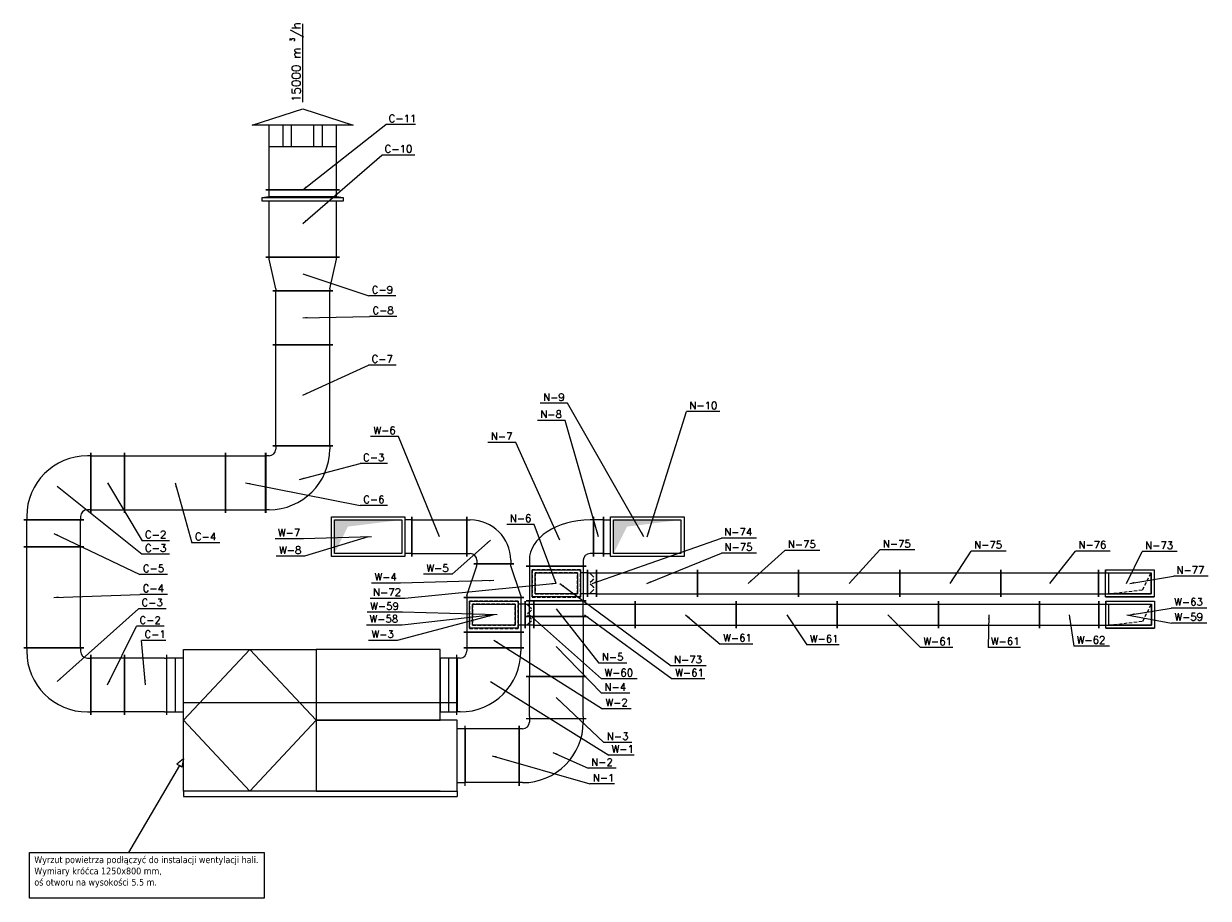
# Model space of a CAD drawing. Extents: x 109611 to 371611, y -232083 to 185490.
# Tile 1 of 24: x 313728 to 331303, y -232083 to -219103. Entities that reach past the tile are written whole.
import ezdxf

# ---------------------------------------------------------------- set-up
doc = ezdxf.new("R2010")
doc.units = 0
doc.header["$LTSCALE"] = 99.9
doc.header["$MEASUREMENT"] = 0
doc.linetypes.add('DASHED', pattern=[0.75, 0.5, -0.25])
for name, color, linetype in [('FLUID-C', 7, 'Continuous'), ('FLUID-C-110-NUM', 7, 'Continuous'), ('FLUID-C-130-ARRGR', 7, 'Continuous'), ('FLUID-N', 7, 'Continuous'), ('FLUID-N-110-NUM', 7, 'Continuous'), ('FLUID-W', 7, 'Continuous'), ('FLUID-W-110-NUM', 7, 'Continuous'), ('went_urządzenia', 121, 'Continuous')]:
    doc.layers.add(name, color=color, linetype=linetype)
doc.styles.add('FDBES', font='simplex.shx')
doc.dimstyles.new('FDBES', dxfattribs={"dimscale": 50, "dimtxt": 4, "dimasz": 2.5, "dimexe": 0.8, "dimexo": 2, "dimgap": 1, "dimtad": 1, "dimdsep": 46, "dimtxsty": 'FDBES', "dimcen": 2.5, "dimclrd": 4, "dimclre": 5, "dimadec": 0, "dimazin": 0, "dimtfac": 1, "dimtmove": 0, "dimatfit": 3, "dimfxl": 0, "dimarcsym": 0})

# ---------------------------------------------------------------- blocks, each defined once
blk = doc.blocks.new('sgh')
at = {"layer": 'went_urządzenia'}
for p, q in [((116466, 8418), (117266, 8418)), ((116466, 8293), (117266, 8293)), ((118441, 8418), (118521, 8418)), ((117391, 6328), (116341, 5343)), ((118441, 5343), (117391, 6328)), ((116341, 5343), (117391, 4358)), ((117391, 4358), (118441, 5343)), ((116466, 4233), (117266, 4233))]:
    blk.add_line(p, q, dxfattribs=at)
for points in [[(118316, 8418), (118316, 8543), (117516, 8543), (117516, 8418)], [(118441, 8168), (118441, 4358), (118521, 4358), (118521, 8418)]]:
    blk.add_lwpolyline(points, dxfattribs=at)
for points in [[(116466, 8168), (117266, 8168), (117266, 8418), (116466, 8418)], [(117391, 6328), (118441, 6328), (118441, 8418), (117391, 8418)], [(116341, 6328), (117391, 6328), (117391, 8168), (116341, 8168)], [(118441, 4358), (116341, 4358), (116341, 6328), (118441, 6328)], [(116466, 4108), (117266, 4108), (117266, 4358), (116466, 4358)]]:
    blk.add_lwpolyline(points, close=True, dxfattribs=at)
blk = doc.blocks.new('*U799')
at = {"color": 30, "linetype": 'Continuous'}
for p, q in [((-545, -295), (-545, 295)), ((-545, 295), (545, 295)), ((545, 295), (545, -295)), ((545, -295), (-545, -295))]:
    blk.add_line(p, q, dxfattribs=at)
at = {"color": 0, "linetype": 'ByBlock', "lineweight": -2}
for p, q in [((-500, -250), (-500, 250)), ((-500, 250), (500, 250)), ((500, 250), (500, -250)), ((500, -250), (-500, -250))]:
    blk.add_line(p, q, dxfattribs=at)
blk = doc.blocks.new('*U798')
at = {"color": 30, "linetype": 'Continuous'}
for p, q in [((-545, -295), (-545, 295)), ((-545, 295), (545, 295)), ((545, 295), (545, -295)), ((545, -295), (-545, -295))]:
    blk.add_line(p, q, dxfattribs=at)
at = {"color": 0, "linetype": 'ByBlock', "lineweight": -2}
for p, q in [((-500, -250), (-500, 250)), ((-500, 250), (500, 250)), ((500, 250), (500, -250)), ((500, -250), (-500, -250))]:
    blk.add_line(p, q, dxfattribs=at)
blk = doc.blocks.new('*U797')
at = {"color": 30, "linetype": 'Continuous'}
for p, q in [((-545, -295), (-545, 295)), ((-545, 295), (545, 295)), ((545, 295), (545, -295)), ((545, -295), (-545, -295))]:
    blk.add_line(p, q, dxfattribs=at)
at = {"color": 0, "linetype": 'ByBlock', "lineweight": -2}
for p, q in [((-500, -250), (-500, 250)), ((-500, 250), (500, 250)), ((500, 250), (500, -250)), ((500, -250), (-500, -250))]:
    blk.add_line(p, q, dxfattribs=at)
at = {"color": 0, "linetype": 'ByBlock'}
blk.add_solid([(-500, 250), (500, 250), (-500, -250), (-300, 150)], dxfattribs=at)
blk = doc.blocks.new('*U796')
at = {"color": 14, "linetype": 'Continuous', "lineweight": -2}
for p, q in [((-750, -202.5), (-750, 202.5)), ((750, 202.5), (750, -202.5))]:
    blk.add_line(p, q, dxfattribs=at)
at = {"color": 0, "linetype": 'ByBlock', "lineweight": -2}
for p, q in [((-750, 157.5), (750, 157.5)), ((-750, -157.5), (750, -157.5))]:
    blk.add_line(p, q, dxfattribs=at)
blk = doc.blocks.new('*U795')
at = {"color": 14, "linetype": 'Continuous', "lineweight": -2}
for p, q in [((-750, -202.5), (-750, 202.5)), ((750, 202.5), (750, -202.5))]:
    blk.add_line(p, q, dxfattribs=at)
at = {"color": 0, "linetype": 'ByBlock', "lineweight": -2}
for p, q in [((-750, 157.5), (750, 157.5)), ((-750, -157.5), (750, -157.5))]:
    blk.add_line(p, q, dxfattribs=at)
blk = doc.blocks.new('*U794')
at = {"color": 14, "linetype": 'Continuous', "lineweight": -2}
for p, q in [((-750, -202.5), (-750, 202.5)), ((750, 202.5), (750, -202.5))]:
    blk.add_line(p, q, dxfattribs=at)
at = {"color": 0, "linetype": 'ByBlock', "lineweight": -2}
for p, q in [((-750, 157.5), (750, 157.5)), ((-750, -157.5), (750, -157.5))]:
    blk.add_line(p, q, dxfattribs=at)
blk = doc.blocks.new('*U793')
at = {"color": 14, "linetype": 'Continuous', "lineweight": -2}
for p, q in [((-750, -202.5), (-750, 202.5)), ((750, 202.5), (750, -202.5))]:
    blk.add_line(p, q, dxfattribs=at)
at = {"color": 0, "linetype": 'ByBlock', "lineweight": -2}
for p, q in [((-750, 157.5), (750, 157.5)), ((-750, -157.5), (750, -157.5))]:
    blk.add_line(p, q, dxfattribs=at)
blk = doc.blocks.new('*U792')
at = {"color": 14, "linetype": 'Continuous', "lineweight": -2}
for p, q in [((-750, -202.5), (-750, 202.5)), ((750, 202.5), (750, -202.5))]:
    blk.add_line(p, q, dxfattribs=at)
at = {"color": 0, "linetype": 'ByBlock', "lineweight": -2}
for p, q in [((-750, 157.5), (750, 157.5)), ((-750, -157.5), (750, -157.5))]:
    blk.add_line(p, q, dxfattribs=at)
blk = doc.blocks.new('*U791')
at = {"color": 14, "linetype": 'Continuous', "lineweight": -2}
for p, q in [((-440, -202.5), (-440, 202.5)), ((440, 202.5), (440, -202.5))]:
    blk.add_line(p, q, dxfattribs=at)
at = {"color": 0, "linetype": 'ByBlock', "lineweight": -2}
for p, q in [((-440, 157.5), (440, 157.5)), ((-440, -157.5), (440, -157.5))]:
    blk.add_line(p, q, dxfattribs=at)
blk = doc.blocks.new('*U790')
at = {"color": 14, "linetype": 'Continuous', "lineweight": -2}
for p, q in [((-750, -202.5), (-750, 202.5)), ((750, 202.5), (750, -202.5))]:
    blk.add_line(p, q, dxfattribs=at)
at = {"color": 0, "linetype": 'ByBlock', "lineweight": -2}
for p, q in [((-750, 157.5), (750, 157.5)), ((-750, -157.5), (750, -157.5))]:
    blk.add_line(p, q, dxfattribs=at)
blk = doc.blocks.new('*U789')
at = {"color": 14, "linetype": 'Continuous', "lineweight": -2}
for p, q in [((-750, -202.5), (-750, 202.5)), ((750, 202.5), (750, -202.5))]:
    blk.add_line(p, q, dxfattribs=at)
at = {"color": 0, "linetype": 'ByBlock', "lineweight": -2}
for p, q in [((-750, 157.5), (750, 157.5)), ((-750, -157.5), (750, -157.5))]:
    blk.add_line(p, q, dxfattribs=at)
blk = doc.blocks.new('*U788')
at = {"color": 14, "linetype": 'Continuous', "lineweight": -2}
for p, q in [((-750, -202.5), (-750, 202.5)), ((750, 202.5), (750, -202.5))]:
    blk.add_line(p, q, dxfattribs=at)
at = {"color": 0, "linetype": 'ByBlock', "lineweight": -2}
for p, q in [((-750, 157.5), (750, 157.5)), ((-750, -157.5), (750, -157.5))]:
    blk.add_line(p, q, dxfattribs=at)
blk = doc.blocks.new('*U787')
at = {"color": 14, "linetype": 'Continuous', "lineweight": -2}
for p, q in [((-750, -202.5), (-750, 202.5)), ((750, 202.5), (750, -202.5))]:
    blk.add_line(p, q, dxfattribs=at)
at = {"color": 0, "linetype": 'ByBlock', "lineweight": -2}
for p, q in [((-750, 157.5), (750, 157.5)), ((-750, -157.5), (750, -157.5))]:
    blk.add_line(p, q, dxfattribs=at)
blk = doc.blocks.new('*U786')
at = {"color": 14, "linetype": 'Continuous', "lineweight": -2}
for p, q in [((-725, -202.5), (-725, 202.5)), ((725, 202.5), (725, -202.5))]:
    blk.add_line(p, q, dxfattribs=at)
at = {"color": 0, "linetype": 'ByBlock', "lineweight": -2}
for p, q in [((-725, 157.5), (725, 157.5)), ((-725, -157.5), (725, -157.5))]:
    blk.add_line(p, q, dxfattribs=at)
blk = doc.blocks.new('*U785')
at = {"color": 14, "linetype": 'Continuous', "lineweight": -2}
for p, q in [((-117.5, -445), (-117.5, 445)), ((117.5, 445), (117.5, -445))]:
    blk.add_line(p, q, dxfattribs=at)
at = {"color": 0, "linetype": 'ByBlock', "lineweight": -2}
for p, q in [((-117.5, 400), (117.5, 400)), ((-117.5, -400), (117.5, -400))]:
    blk.add_line(p, q, dxfattribs=at)
blk = doc.blocks.new('*U784')
at = {"color": 14, "linetype": 'Continuous', "lineweight": -2}
for p, q in [((-117.5, -445), (-117.5, 445)), ((117.5, 445), (117.5, -445))]:
    blk.add_line(p, q, dxfattribs=at)
at = {"color": 0, "linetype": 'ByBlock', "lineweight": -2}
for p, q in [((-117.5, 400), (117.5, 400)), ((-117.5, -400), (117.5, -400))]:
    blk.add_line(p, q, dxfattribs=at)
blk = doc.blocks.new('*U783')
at = {"color": 30, "linetype": 'Continuous'}
for p, q in [((-545, -295), (-545, 295)), ((-545, 295), (545, 295)), ((545, 295), (545, -295)), ((545, -295), (-545, -295))]:
    blk.add_line(p, q, dxfattribs=at)
at = {"color": 0, "linetype": 'ByBlock', "lineweight": -2}
for p, q in [((-500, -250), (-500, 250)), ((-500, 250), (500, 250)), ((500, 250), (500, -250)), ((500, -250), (-500, -250))]:
    blk.add_line(p, q, dxfattribs=at)
at = {"color": 0, "linetype": 'ByBlock'}
blk.add_solid([(-500, 250), (500, 250), (-500, -250), (-300, 150)], dxfattribs=at)
blk = doc.blocks.new('*U782')
at = {"color": 14, "linetype": 'Continuous', "lineweight": -2}
for p, q in [((-407.5, -295), (-407.5, 295)), ((407.5, 295), (407.5, -295))]:
    blk.add_line(p, q, dxfattribs=at)
at = {"color": 0, "linetype": 'ByBlock', "lineweight": -2}
for p, q in [((-407.5, 250), (407.5, 250)), ((-407.5, -250), (407.5, -250))]:
    blk.add_line(p, q, dxfattribs=at)
blk = doc.blocks.new('*U781')
at = {"color": 30, "linetype": 'Continuous'}
for p, q in [((-595, -295), (-595, 295)), ((-595, 295), (495, 295)), ((495, 295), (495, -295)), ((495, -295), (-595, -295))]:
    blk.add_line(p, q, dxfattribs=at)
at = {"color": 0, "linetype": 'ByBlock', "lineweight": -2}
for p, q in [((-550, -250), (-550, 250)), ((-550, 250), (450, 250)), ((450, 250), (450, -250)), ((600, 250), (495, 250)), ((450, -250), (-550, -250)), ((600, -250), (495, -250))]:
    blk.add_line(p, q, dxfattribs=at)
at = {"color": 14, "linetype": 'Continuous', "lineweight": -2}
blk.add_line((600, 295), (600, -295), dxfattribs=at)
blk = doc.blocks.new('*U780')
at = {"color": 0, "linetype": 'ByBlock', "lineweight": -2}
for p, q in [((300, 300), (350, 300)), ((-300, -350), (-300, -300)), ((200, -350), (200, -300)), ((300, -200), (350, -200))]:
    blk.add_line(p, q, dxfattribs=at)
at = {"color": 14, "linetype": 'Continuous', "lineweight": -2}
for p, q in [((350, 345), (350, -245)), ((245, -350), (-345, -350))]:
    blk.add_line(p, q, dxfattribs=at)
at = {"color": 0, "linetype": 'ByBlock', "lineweight": -2}
for radius in [600, 100]:
    blk.add_arc((300, -300), radius, 90, 180, dxfattribs=at)
blk = doc.blocks.new('*U779')
at = {"color": 14, "linetype": 'Continuous', "lineweight": -2}
for p, q in [((-75, -295), (-75, 295)), ((75, 295), (75, -295))]:
    blk.add_line(p, q, dxfattribs=at)
at = {"color": 0, "linetype": 'ByBlock', "lineweight": -2}
for p, q in [((-75, 250), (75, 250)), ((-75, -250), (75, -250))]:
    blk.add_line(p, q, dxfattribs=at)
blk = doc.blocks.new('*U778')
at = {"color": 30, "linetype": 'Continuous'}
for p, q in [((-595, -295), (-595, 295)), ((-595, 295), (495, 295)), ((495, 295), (495, -295)), ((495, -295), (-595, -295))]:
    blk.add_line(p, q, dxfattribs=at)
at = {"color": 0, "linetype": 'ByBlock', "lineweight": -2}
for p, q in [((-550, -250), (-550, 250)), ((-550, 250), (450, 250)), ((450, 250), (450, -250)), ((600, 250), (495, 250)), ((450, -250), (-550, -250)), ((600, -250), (495, -250))]:
    blk.add_line(p, q, dxfattribs=at)
at = {"color": 14, "linetype": 'Continuous', "lineweight": -2}
blk.add_line((600, 295), (600, -295), dxfattribs=at)
blk = doc.blocks.new('*U777')
at = {"color": 14, "linetype": 'Continuous', "lineweight": -2}
for p, q in [((-385, -395), (-385, 495)), ((345, -500), (-245, -500))]:
    blk.add_line(p, q, dxfattribs=at)
at = {"color": 0, "linetype": 'ByBlock', "lineweight": -2}
for p, q in [((-300, 450), (-385, 450)), ((-300, -350), (-385, -350)), ((-200, -500), (-200, -450)), ((300, -500), (300, -450))]:
    blk.add_line(p, q, dxfattribs=at)
blk.add_arc((-300, -450), 100, 0, 90, dxfattribs=at)
blk.add_ellipse((-300, -450), major_axis=(0, 900), ratio=0.666667, start_param=4.712389, end_param=6.283185, dxfattribs=at)
blk = doc.blocks.new('*U776')
at = {"color": 14, "linetype": 'Continuous', "lineweight": -2}
for p, q in [((-445, -445), (-445, 445)), ((445, 445), (445, -445))]:
    blk.add_line(p, q, dxfattribs=at)
at = {"color": 0, "linetype": 'ByBlock', "lineweight": -2}
for p, q in [((-445, 400), (445, 400)), ((-445, -400), (445, -400))]:
    blk.add_line(p, q, dxfattribs=at)
blk = doc.blocks.new('*U775')
at = {"color": 14, "linetype": 'Continuous', "lineweight": -2}
for p, q in [((-400, -445), (-400, 445)), ((400, 445), (400, -445))]:
    blk.add_line(p, q, dxfattribs=at)
at = {"color": 0, "linetype": 'ByBlock', "lineweight": -2}
for p, q in [((-400, 400), (400, 400)), ((-400, -400), (400, -400))]:
    blk.add_line(p, q, dxfattribs=at)
blk = doc.blocks.new('*U774')
at = {"color": 14, "linetype": 'Continuous', "lineweight": -2}
for p, q in [((-65, -202), (-65, 202)), ((65, 202), (65, -202))]:
    blk.add_line(p, q, dxfattribs=at)
at = {"color": 0, "linetype": 'ByBlock', "lineweight": -2}
for p, q in [((-65, 158), (65, 158)), ((65, -158), (-65, -158))]:
    blk.add_line(p, q, dxfattribs=at)
at = {"color": 30, "linetype": 'DASHED'}
for p, q in [((0, 118), (-28, 146)), ((0, 39), (-28, 12)), ((0, 118), (28, 90)), ((0, 39), (28, 67)), ((0, -39), (-28, -12)), ((0, -118), (-28, -146)), ((0, -39), (28, -67)), ((0, -118), (28, -90))]:
    blk.add_line(p, q, dxfattribs=at)
at = {"color": 30, "linetype": 'Continuous'}
for points in [[(-4, 118, 8, 8, 1), (4, 118, 8, 8, 1)], [(-4, 39, 8, 8, 1), (4, 39, 8, 8, 1)], [(-4, -39, 8, 8, 1), (4, -39, 8, 8, 1)], [(-4, -118, 8, 8, 1), (4, -118, 8, 8, 1)]]:
    blk.add_lwpolyline(points, format="xyseb", close=True, dxfattribs=at)
blk = doc.blocks.new('*U773')
at = {"color": 0, "linetype": 'ByBlock', "lineweight": -2}
for p, q in [((220, 400), (-220, 250)), ((220, 400), (250, 400)), ((-220, 250), (-250, 250)), ((-220, -250), (-250, -250)), ((220, -400), (-220, -250)), ((220, -400), (250, -400))]:
    blk.add_line(p, q, dxfattribs=at)
at = {"color": 14, "linetype": 'Continuous', "lineweight": -2}
for p, q in [((250, 445), (250, -445)), ((-250, -295), (-250, 295))]:
    blk.add_line(p, q, dxfattribs=at)
blk = doc.blocks.new('*U772')
at = {"color": 30, "linetype": 'Continuous'}
for p, q in [((-360, -202.5), (-360, 202.5)), ((-360, 202.5), (360, 202.5)), ((360, 202.5), (360, -202.5)), ((360, -202.5), (-360, -202.5))]:
    blk.add_line(p, q, dxfattribs=at)
at = {"color": 0, "linetype": 'ByBlock', "lineweight": -2}
for p, q in [((-315, -157.5), (-315, 157.5)), ((-315, 157.5), (315, 157.5)), ((315, 157.5), (315, -157.5)), ((315, -157.5), (-315, -157.5))]:
    blk.add_line(p, q, dxfattribs=at)
blk = doc.blocks.new('*U771')
at = {"color": 30, "linetype": 'Continuous'}
for p, q in [((-360, -202.5), (-360, 202.5)), ((-360, 202.5), (360, 202.5)), ((360, 202.5), (360, -202.5)), ((360, -202.5), (-360, -202.5))]:
    blk.add_line(p, q, dxfattribs=at)
at = {"color": 0, "linetype": 'ByBlock', "lineweight": -2}
for p, q in [((-315, -157.5), (-315, 157.5)), ((-315, 157.5), (315, 157.5)), ((315, 157.5), (315, -157.5)), ((315, -157.5), (-315, -157.5))]:
    blk.add_line(p, q, dxfattribs=at)
blk = doc.blocks.new('*U770')
at = {"color": 30, "linetype": 'Continuous'}
for p, q in [((-360, -202.5), (-360, 202.5)), ((-360, 202.5), (360, 202.5)), ((360, 202.5), (360, -202.5)), ((360, -202.5), (-360, -202.5))]:
    blk.add_line(p, q, dxfattribs=at)
at = {"color": 0, "linetype": 'ByBlock', "lineweight": -2}
for p, q in [((-315, -157.5), (-315, 157.5)), ((-315, 157.5), (315, 157.5)), ((315, 157.5), (315, -157.5)), ((315, -157.5), (-315, -157.5))]:
    blk.add_line(p, q, dxfattribs=at)
at = {"color": 30, "linetype": 'DASHED'}
for p, q in [((189, -94.5), (315, 157.5)), ((-315, -157.5), (189, -94.5))]:
    blk.add_line(p, q, dxfattribs=at)
blk = doc.blocks.new('*U769')
at = {"color": 30, "linetype": 'Continuous'}
for p, q in [((310, 202.5), (-410, 202.5)), ((-410, -202.5), (-410, 202.5)), ((310, 202.5), (310, 157.5)), ((310, -202.5), (310, -157.5)), ((310, -202.5), (-410, -202.5))]:
    blk.add_line(p, q, dxfattribs=at)
at = {"color": 14, "linetype": 'Continuous', "lineweight": -2}
blk.add_line((415, 202.5), (415, -202.5), dxfattribs=at)
at = {"color": 0, "linetype": 'ByBlock', "lineweight": -2}
for p, q in [((415, 157.5), (-365, 157.5)), ((-365, 157.5), (-365, -157.5)), ((415, -157.5), (-365, -157.5))]:
    blk.add_line(p, q, dxfattribs=at)
at = {"color": 30, "linetype": 'DASHED'}
for p, q in [((265, 157.5), (265, -157.5)), ((310, 157.5), (310, -157.5))]:
    blk.add_line(p, q, dxfattribs=at)
blk = doc.blocks.new('*U768')
at = {"color": 30, "linetype": 'Continuous'}
for p, q in [((-360, -202.5), (-360, 202.5)), ((-360, 202.5), (360, 202.5)), ((360, 202.5), (360, -202.5)), ((360, -202.5), (-360, -202.5))]:
    blk.add_line(p, q, dxfattribs=at)
at = {"color": 0, "linetype": 'ByBlock', "lineweight": -2}
for p, q in [((-315, -157.5), (-315, 157.5)), ((-315, 157.5), (315, 157.5)), ((315, 157.5), (315, -157.5)), ((315, -157.5), (-315, -157.5))]:
    blk.add_line(p, q, dxfattribs=at)
at = {"color": 30, "linetype": 'DASHED'}
for p, q in [((189, -94.5), (315, 157.5)), ((-315, -157.5), (189, -94.5))]:
    blk.add_line(p, q, dxfattribs=at)
blk = doc.blocks.new('*U767')
at = {"color": 30, "linetype": 'Continuous'}
for p, q in [((310, 202.5), (-410, 202.5)), ((-410, -202.5), (-410, 202.5)), ((310, 202.5), (310, 157.5)), ((310, -202.5), (310, -157.5)), ((310, -202.5), (-410, -202.5))]:
    blk.add_line(p, q, dxfattribs=at)
at = {"color": 14, "linetype": 'Continuous', "lineweight": -2}
blk.add_line((415, 202.5), (415, -202.5), dxfattribs=at)
at = {"color": 0, "linetype": 'ByBlock', "lineweight": -2}
for p, q in [((415, 157.5), (-365, 157.5)), ((-365, 157.5), (-365, -157.5)), ((415, -157.5), (-365, -157.5))]:
    blk.add_line(p, q, dxfattribs=at)
at = {"color": 30, "linetype": 'DASHED'}
for p, q in [((265, 157.5), (265, -157.5)), ((310, 157.5), (310, -157.5))]:
    blk.add_line(p, q, dxfattribs=at)
blk = doc.blocks.new('*U766')
at = {"color": 30, "linetype": 'Continuous'}
for p, q in [((-410, -202.5), (-410, 202.5)), ((-410, 202.5), (310, 202.5)), ((310, 202.5), (310, -202.5)), ((310, -202.5), (-410, -202.5))]:
    blk.add_line(p, q, dxfattribs=at)
at = {"color": 14, "linetype": 'Continuous', "lineweight": -2}
blk.add_line((415, 202.5), (415, -202.5), dxfattribs=at)
at = {"color": 0, "linetype": 'ByBlock', "lineweight": -2}
for p, q in [((-365, -157.5), (-365, 157.5)), ((-365, 157.5), (265, 157.5)), ((265, 157.5), (265, -157.5)), ((415, 157.5), (310, 157.5)), ((265, -157.5), (-365, -157.5)), ((415, -157.5), (310, -157.5))]:
    blk.add_line(p, q, dxfattribs=at)
blk = doc.blocks.new('*U765')
at = {"color": 14, "linetype": 'Continuous', "lineweight": -2}
for p, q in [((-65, -202), (-65, 202)), ((65, 202), (65, -202))]:
    blk.add_line(p, q, dxfattribs=at)
at = {"color": 0, "linetype": 'ByBlock', "lineweight": -2}
for p, q in [((-65, 158), (65, 158)), ((65, -158), (-65, -158))]:
    blk.add_line(p, q, dxfattribs=at)
at = {"color": 30, "linetype": 'DASHED'}
for p, q in [((0, 118), (-28, 146)), ((0, 39), (-28, 12)), ((0, 118), (28, 90)), ((0, 39), (28, 67)), ((0, -39), (-28, -12)), ((0, -118), (-28, -146)), ((0, -39), (28, -67)), ((0, -118), (28, -90))]:
    blk.add_line(p, q, dxfattribs=at)
at = {"color": 30, "linetype": 'Continuous'}
for points in [[(-4, 118, 8, 8, 1), (4, 118, 8, 8, 1)], [(-4, 39, 8, 8, 1), (4, 39, 8, 8, 1)], [(-4, -39, 8, 8, 1), (4, -39, 8, 8, 1)], [(-4, -118, 8, 8, 1), (4, -118, 8, 8, 1)]]:
    blk.add_lwpolyline(points, format="xyseb", close=True, dxfattribs=at)
blk = doc.blocks.new('*U764')
at = {"color": 30, "linetype": 'Continuous'}
for p, q in [((-410, -202.5), (-410, 202.5)), ((-410, 202.5), (310, 202.5)), ((310, 202.5), (310, -202.5)), ((310, -202.5), (-410, -202.5))]:
    blk.add_line(p, q, dxfattribs=at)
at = {"color": 14, "linetype": 'Continuous', "lineweight": -2}
blk.add_line((415, 202.5), (415, -202.5), dxfattribs=at)
at = {"color": 0, "linetype": 'ByBlock', "lineweight": -2}
for p, q in [((-365, -157.5), (-365, 157.5)), ((-365, 157.5), (265, 157.5)), ((265, 157.5), (265, -157.5)), ((415, 157.5), (310, 157.5)), ((265, -157.5), (-365, -157.5)), ((415, -157.5), (310, -157.5))]:
    blk.add_line(p, q, dxfattribs=at)
blk = doc.blocks.new('*U763')
at = {"color": 14, "linetype": 'Continuous', "lineweight": -2}
for p, q in [((-257.5, -445), (-257.5, 445)), ((257.5, 445), (257.5, -445))]:
    blk.add_line(p, q, dxfattribs=at)
at = {"color": 0, "linetype": 'ByBlock', "lineweight": -2}
for p, q in [((-257.5, 400), (257.5, 400)), ((-257.5, -400), (257.5, -400))]:
    blk.add_line(p, q, dxfattribs=at)
at = {"color": 30, "linetype": 'DASHED'}
for p, q in [((202, 360), (-203, 360)), ((-203, 360), (-203, -360)), ((202, -360), (202, 360)), ((157, 315), (-158, 315)), ((-158, 315), (-158, -315)), ((157, -315), (157, 315)), ((-158, -315), (157, -315)), ((-203, -360), (202, -360))]:
    blk.add_line(p, q, dxfattribs=at)
blk = doc.blocks.new('*U762')
at = {"color": 14, "linetype": 'Continuous', "lineweight": -2}
for p, q in [((-257.5, -445), (-257.5, 445)), ((257.5, 445), (257.5, -445))]:
    blk.add_line(p, q, dxfattribs=at)
at = {"color": 0, "linetype": 'ByBlock', "lineweight": -2}
for p, q in [((-257.5, 400), (257.5, 400)), ((-257.5, -400), (257.5, -400))]:
    blk.add_line(p, q, dxfattribs=at)
at = {"color": 30, "linetype": 'DASHED'}
for p, q in [((202, 360), (-203, 360)), ((-203, 360), (-203, -360)), ((202, -360), (202, 360)), ((157, 315), (-158, 315)), ((-158, 315), (-158, -315)), ((157, -315), (157, 315)), ((-158, -315), (157, -315)), ((-203, -360), (202, -360))]:
    blk.add_line(p, q, dxfattribs=at)
blk = doc.blocks.new('*U761')
at = {"color": 0, "linetype": 'ByBlock', "lineweight": -2}
for p, q in [((450, 450), (500, 450)), ((450, -350), (500, -350)), ((-450, -500), (-450, -450)), ((350, -500), (350, -450))]:
    blk.add_line(p, q, dxfattribs=at)
at = {"color": 14, "linetype": 'Continuous', "lineweight": -2}
for p, q in [((500, 495), (500, -395)), ((395, -500), (-495, -500))]:
    blk.add_line(p, q, dxfattribs=at)
at = {"color": 0, "linetype": 'ByBlock', "lineweight": -2}
for radius in [900, 100]:
    blk.add_arc((450, -450), radius, 90, 180, dxfattribs=at)
blk = doc.blocks.new('*U760')
at = {"color": 14, "linetype": 'Continuous', "lineweight": -2}
for p, q in [((-312.5, -445), (-312.5, 445)), ((312.5, 445), (312.5, -445))]:
    blk.add_line(p, q, dxfattribs=at)
at = {"color": 0, "linetype": 'ByBlock', "lineweight": -2}
for p, q in [((-282.5, 400), (-312.5, 400)), ((-282.5, 400), (282.5, 400)), ((282.5, 400), (312.5, 400)), ((-282.5, -400), (-312.5, -400)), ((-282.5, -400), (282.5, -400)), ((282.5, -400), (312.5, -400))]:
    blk.add_line(p, q, dxfattribs=at)
blk = doc.blocks.new('*U759')
at = {"color": 0, "linetype": 'ByBlock', "lineweight": -2}
for p, q in [((450, 450), (500, 450)), ((450, -350), (500, -350)), ((-450, -500), (-450, -450)), ((350, -500), (350, -450))]:
    blk.add_line(p, q, dxfattribs=at)
at = {"color": 14, "linetype": 'Continuous', "lineweight": -2}
for p, q in [((500, 495), (500, -395)), ((395, -500), (-495, -500))]:
    blk.add_line(p, q, dxfattribs=at)
at = {"color": 0, "linetype": 'ByBlock', "lineweight": -2}
for radius in [900, 100]:
    blk.add_arc((450, -450), radius, 90, 180, dxfattribs=at)
blk = doc.blocks.new('*U869')
at = {"color": 0, "linetype": 'ByBlock', "lineweight": -2}
for p, q in [((960, 750), (1200, 0)), ((960, -750), (960, 750)), ((0, 500), (960, 500)), ((1200, 0), (960, -750)), ((0, -500), (960, -500))]:
    blk.add_line(p, q, dxfattribs=at)
at = {"color": 14, "linetype": 'Continuous', "lineweight": -2}
blk.add_line((0, -545), (0, 545), dxfattribs=at)
at = {"color": 30, "linetype": 'Continuous'}
for p, q in [((640, 500), (640, -500)), ((640, 292), (960, 292)), ((640, 167), (960, 167)), ((640, -167), (960, -167)), ((640, -292), (960, -292))]:
    blk.add_line(p, q, dxfattribs=at)
blk = doc.blocks.new('*U868')
at = {"color": 14, "linetype": 'Continuous', "lineweight": -2}
for p, q in [((-500, -545), (-500, 545)), ((500, 545), (500, -545))]:
    blk.add_line(p, q, dxfattribs=at)
at = {"color": 0, "linetype": 'ByBlock', "lineweight": -2}
for p, q in [((332, 600), (382, 600)), ((332, -600), (332, 600)), ((382, 600), (382, -600)), ((382, 600), (400, 500)), ((-500, 500), (332, 500)), ((400, 500), (400, -500)), ((400, 500), (500, 500)), ((-500, -500), (332, -500)), ((400, -500), (382, -600)), ((400, -500), (500, -500)), ((382, -600), (332, -600))]:
    blk.add_line(p, q, dxfattribs=at)
blk = doc.blocks.new('*U867')
at = {"color": 14, "linetype": 'Continuous', "lineweight": -2}
for p, q in [((-400, -445), (-400, 445)), ((400, 445), (400, -445))]:
    blk.add_line(p, q, dxfattribs=at)
at = {"color": 0, "linetype": 'ByBlock', "lineweight": -2}
for p, q in [((-400, 400), (400, 400)), ((-400, -400), (400, -400))]:
    blk.add_line(p, q, dxfattribs=at)
blk = doc.blocks.new('*U866')
at = {"color": 14, "linetype": 'Continuous', "lineweight": -2}
for p, q in [((250, 545), (250, -545)), ((-250, -445), (-250, 445))]:
    blk.add_line(p, q, dxfattribs=at)
at = {"color": 0, "linetype": 'ByBlock', "lineweight": -2}
for p, q in [((-220, 400), (-250, 400)), ((-220, 400), (220, 500)), ((220, 500), (250, 500)), ((-220, -400), (-250, -400)), ((-220, -400), (220, -500)), ((220, -500), (250, -500))]:
    blk.add_line(p, q, dxfattribs=at)
blk = doc.blocks.new('*U865')
at = {"color": 14, "linetype": 'Continuous', "lineweight": -2}
for p, q in [((-750, -445), (-750, 445)), ((750, 445), (750, -445))]:
    blk.add_line(p, q, dxfattribs=at)
at = {"color": 0, "linetype": 'ByBlock', "lineweight": -2}
for p, q in [((-750, 400), (750, 400)), ((-750, -400), (750, -400))]:
    blk.add_line(p, q, dxfattribs=at)
blk = doc.blocks.new('*U864')
at = {"color": 14, "linetype": 'Continuous', "lineweight": -2}
for p, q in [((-297.5, -445), (-297.5, 445)), ((297.5, 445), (297.5, -445))]:
    blk.add_line(p, q, dxfattribs=at)
at = {"color": 0, "linetype": 'ByBlock', "lineweight": -2}
for p, q in [((-297.5, 400), (297.5, 400)), ((-297.5, -400), (297.5, -400))]:
    blk.add_line(p, q, dxfattribs=at)
blk = doc.blocks.new('*U863')
at = {"color": 0, "linetype": 'ByBlock', "lineweight": -2}
for p, q in [((450, 450), (500, 450)), ((450, -350), (500, -350)), ((-450, -500), (-450, -450)), ((350, -500), (350, -450))]:
    blk.add_line(p, q, dxfattribs=at)
at = {"color": 14, "linetype": 'Continuous', "lineweight": -2}
for p, q in [((500, 495), (500, -395)), ((395, -500), (-495, -500))]:
    blk.add_line(p, q, dxfattribs=at)
at = {"color": 0, "linetype": 'ByBlock', "lineweight": -2}
for radius in [900, 100]:
    blk.add_arc((450, -450), radius, 90, 180, dxfattribs=at)
blk = doc.blocks.new('*U862')
at = {"color": 14, "linetype": 'Continuous', "lineweight": -2}
for p, q in [((-200, -445), (-200, 445)), ((200, 445), (200, -445))]:
    blk.add_line(p, q, dxfattribs=at)
at = {"color": 0, "linetype": 'ByBlock', "lineweight": -2}
for p, q in [((-200, 400), (200, 400)), ((-200, -400), (200, -400))]:
    blk.add_line(p, q, dxfattribs=at)
blk = doc.blocks.new('*U861')
at = {"color": 14, "linetype": 'Continuous', "lineweight": -2}
for p, q in [((-250, -445), (-250, 445)), ((250, 445), (250, -445))]:
    blk.add_line(p, q, dxfattribs=at)
at = {"color": 0, "linetype": 'ByBlock', "lineweight": -2}
for p, q in [((-250, 400), (250, 400)), ((-250, -400), (250, -400))]:
    blk.add_line(p, q, dxfattribs=at)
blk = doc.blocks.new('*U860')
at = {"color": 14, "linetype": 'Continuous', "lineweight": -2}
for p, q in [((-250, -445), (-250, 445)), ((250, 445), (250, -445))]:
    blk.add_line(p, q, dxfattribs=at)
at = {"color": 0, "linetype": 'ByBlock', "lineweight": -2}
for p, q in [((-250, 400), (250, 400)), ((-250, -400), (250, -400))]:
    blk.add_line(p, q, dxfattribs=at)
blk = doc.blocks.new('*U859')
at = {"color": 14, "linetype": 'Continuous', "lineweight": -2}
for p, q in [((-750, -445), (-750, 445)), ((750, 445), (750, -445))]:
    blk.add_line(p, q, dxfattribs=at)
at = {"color": 0, "linetype": 'ByBlock', "lineweight": -2}
for p, q in [((-750, 400), (750, 400)), ((-750, -400), (750, -400))]:
    blk.add_line(p, q, dxfattribs=at)
blk = doc.blocks.new('*U858')
at = {"color": 14, "linetype": 'Continuous', "lineweight": -2}
for p, q in [((-500, -395), (-500, 495)), ((495, -500), (-395, -500))]:
    blk.add_line(p, q, dxfattribs=at)
at = {"color": 0, "linetype": 'ByBlock', "lineweight": -2}
for p, q in [((-450, 450), (-500, 450)), ((-450, -350), (-500, -350)), ((-350, -500), (-350, -450)), ((450, -500), (450, -450))]:
    blk.add_line(p, q, dxfattribs=at)
for radius in [900, 100]:
    blk.add_arc((-450, -450), radius, 0, 90, dxfattribs=at)
blk = doc.blocks.new('*U857')
at = {"color": 14, "linetype": 'Continuous', "lineweight": -2}
for p, q in [((-750, -445), (-750, 445)), ((750, 445), (750, -445))]:
    blk.add_line(p, q, dxfattribs=at)
at = {"color": 0, "linetype": 'ByBlock', "lineweight": -2}
for p, q in [((-750, 400), (750, 400)), ((-750, -400), (750, -400))]:
    blk.add_line(p, q, dxfattribs=at)
blk = doc.blocks.new('*U856')
at = {"color": 14, "linetype": 'Continuous', "lineweight": -2}
for p, q in [((-500, -395), (-500, 495)), ((495, -500), (-395, -500))]:
    blk.add_line(p, q, dxfattribs=at)
at = {"color": 0, "linetype": 'ByBlock', "lineweight": -2}
for p, q in [((-450, 450), (-500, 450)), ((-450, -350), (-500, -350)), ((-350, -500), (-350, -450)), ((450, -500), (450, -450))]:
    blk.add_line(p, q, dxfattribs=at)
for radius in [900, 100]:
    blk.add_arc((-450, -450), radius, 0, 90, dxfattribs=at)
blk = doc.blocks.new('*U855')
at = {"color": 14, "linetype": 'Continuous', "lineweight": -2}
for p, q in [((-312.5, -445), (-312.5, 445)), ((312.5, 445), (312.5, -445))]:
    blk.add_line(p, q, dxfattribs=at)
at = {"color": 0, "linetype": 'ByBlock', "lineweight": -2}
for p, q in [((-282.5, 400), (-312.5, 400)), ((-282.5, 400), (282.5, 400)), ((282.5, 400), (312.5, 400)), ((-282.5, -400), (-312.5, -400)), ((-282.5, -400), (282.5, -400)), ((282.5, -400), (312.5, -400))]:
    blk.add_line(p, q, dxfattribs=at)

msp = doc.modelspace()

# ---------------------------------------------------------------- linework, layer by layer
at = {"layer": 'FLUID-C-110-NUM', "color": 221}
for p, q in [((319543, -220600), (319099, -220600)), ((319531, -221053), (319040, -221053)), ((319251, -223144), (318848, -223144)), ((319266, -223449), (318858, -223449)), ((319253, -224170), (318846, -224170)), ((319127, -225632), (318719, -225632)), ((319124, -226254), (318722, -226254)), ((315891, -226776), (315484, -226776)), ((316637, -226806), (316225, -226806)), ((315891, -226977), (315484, -226977)), ((315861, -227278), (315453, -227278)), ((315863, -227575), (315450, -227575)), ((315840, -227785), (315433, -227785)), ((315810, -228046), (315403, -228046)), ((315837, -228257), (315477, -228257))]:
    msp.add_line(p, q, dxfattribs=at)
at = {"layer": 'FLUID-N-110-NUM', "color": 221}
for p, q in [((321798, -224737), (321390, -224737)), ((324056, -224861), (323560, -224861)), ((324056, -224861), (323560, -224861)), ((321762, -224992), (321349, -224992)), ((321028, -225317), (320616, -225317)), ((321303, -226535), (320896, -226535)), ((324601, -226737), (324079, -226737)), ((324599, -226961), (324081, -226961)), ((325538, -226921), (325021, -226921)), ((326947, -226913), (326430, -226913)), ((328303, -226929), (327785, -226929)), ((329845, -226929), (329332, -226929)), ((330840, -226937), (330323, -226937)), ((331303, -227303), (330786, -227303)), ((319385, -227633), (318867, -227633)), ((322676, -228593), (322263, -228593)), ((323851, -228633), (323333, -228633)), ((322719, -229039), (322301, -229039)), ((322749, -229770), (322337, -229770)), ((322517, -230153), (322104, -230153)), ((322493, -230385), (322128, -230385))]:
    msp.add_line(p, q, dxfattribs=at)
at = {"layer": 'FLUID-W-110-NUM', "color": 221}
for p, q in [((319291, -225230), (318873, -225230)), ((317881, -226749), (317457, -226749)), ((317896, -227007), (317473, -227007)), ((317896, -227007), (317473, -227007)), ((319318, -227406), (318890, -227406)), ((320083, -227275), (319659, -227275)), ((319347, -227837), (318825, -227837)), ((331282, -227776), (330754, -227776)), ((319344, -228028), (318816, -228028)), ((331280, -227999), (330757, -227999)), ((319268, -228255), (318845, -228255)), ((324544, -228310), (324063, -228310)), ((325829, -228322), (325348, -228322)), ((327513, -228362), (327032, -228362)), ((328516, -228361), (328035, -228361)), ((329835, -228341), (329307, -228341)), ((322829, -228827), (322301, -228827)), ((323832, -228827), (323351, -228827)), ((322739, -229270), (322316, -229270)), ((322783, -229960), (322407, -229960))]:
    msp.add_line(p, q, dxfattribs=at)
at = {"layer": 'went_urządzenia'}
for p, q in [((320158, -229182), (316098, -229182)), ((316098, -230011), (316000, -230091)), ((316098, -230011), (316076, -230136)), ((316038, -230113), (315283, -231404)), ((316000, -230091), (316038, -230113)), ((316076, -230136), (316038, -230113)), ((313814, -231404), (317296, -231404)), ((313814, -232083), (313814, -231404)), ((317296, -231404), (317296, -232083)), ((317296, -232083), (313814, -232083))]:
    msp.add_line(p, q, dxfattribs=at)

# ---------------------------------------------------------------- block references
at = {"layer": 'FLUID-C', "color": 141, "linetype": 'Continuous'}
for name, p, rotation in [('*U869', (317868, -221567), 90), ('*U868', (317868, -222067), 90), ('*U866', (317868, -222817), 90), ('*U867', (317868, -223467), 90), ('*U865', (317868, -224617), 90), ('*U858', (314223, -225967), 90), ('*U863', (317818, -225867), 180), ('*U862', (314173, -226667), 90), ('*U857', (314173, -227617), 90), ('*U856', (314223, -228867), 180), ('*U860', (314973, -228917), 180), ('*U855', (315536, -228917), 180)]:
    msp.add_blockref(name, p, dxfattribs=dict(at, rotation=rotation))
for name, p in [('*U861', (314973, -225917)), ('*U859', (315973, -225917)), ('*U864', (317021, -225917))]:
    msp.add_blockref(name, p, dxfattribs=at)
at = {"layer": 'FLUID-N', "color": 121, "linetype": 'Continuous'}
for name, p, rotation in [('*U777', (321680, -226767), 90), ('*U779', (322255, -226717), 180), ('*U778', (322930, -226717), 180), ('*U763', (321630, -227410), 270), ('*U767', (330090, -227409), 180), ('*U785', (321630, -227785), 90), ('*U776', (321630, -228347), 270), ('*U760', (321630, -229105), 90), ('*U775', (320680, -229967), 180), ('*U759', (321580, -229917), 180)]:
    msp.add_blockref(name, p, dxfattribs=dict(at, rotation=rotation))
for name, p in [('*U798', (322980, -226717)), ('*U797', (322980, -226717)), ('*U771', (321630, -227409)), ('*U766', (321680, -227409)), ('*U774', (322160, -227409)), ('*U787', (322975, -227409)), ('*U788', (324475, -227409)), ('*U789', (325975, -227409)), ('*U790', (327475, -227409)), ('*U786', (328950, -227409)), ('*U768', (330140, -227409))]:
    msp.add_blockref(name, p, dxfattribs=at)
at = {"layer": 'FLUID-W', "color": 242, "linetype": 'Continuous'}
for name, p in [('*U799', (318838, -226717)), ('*U783', (318838, -226717)), ('*U781', (318888, -226717)), ('*U782', (319896, -226717)), ('*U772', (320703, -227874)), ('*U764', (320753, -227874)), ('*U765', (321233, -227874)), ('*U792', (322048, -227874)), ('*U793', (323548, -227874)), ('*U794', (325048, -227874)), ('*U795', (326548, -227874)), ('*U796', (328048, -227874)), ('*U791', (329238, -227874)), ('*U770', (330143, -227874))]:
    msp.add_blockref(name, p, dxfattribs=at)
for name, p, rotation in [('*U780', (320653, -226767), 270), ('*U773', (320703, -227367), 270), ('*U762', (320703, -227875), 270), ('*U769', (330093, -227874), 180), ('*U784', (320703, -228250), 270), ('*U761', (320653, -228867), 180)]:
    msp.add_blockref(name, p, dxfattribs=dict(at, rotation=rotation))
at = {"layer": 'went_urządzenia', "rotation": 270}
msp.add_blockref('sgh', (311740, -112051), dxfattribs=at)

# ---------------------------------------------------------------- texts
at = {"layer": 'FLUID-C-110-NUM', "color": 151, "linetype": 'ByBlock', "style": 'FDBES'}
for s, p in [('C-11', (319143, -220564)), ('C-10', (319084, -221016)), ('C-9', (318892, -223107)), ('C-8', (318902, -223413)), ('C-7', (318890, -224134)), ('C-3', (318763, -225595)), ('C-6', (318766, -226218)), ('C-2', (315528, -226740)), ('C-4', (316269, -226770)), ('C-3', (315528, -226940)), ('C-5', (315497, -227242)), ('C-4', (315494, -227538)), ('C-3', (315477, -227749)), ('C-2', (315447, -228010)), ('C-1', (315521, -228220))]:
    msp.add_text(s, height=110, dxfattribs=at).set_placement(p)
at = {"layer": 'FLUID-C-130-ARRGR', "color": 181, "style": 'FDBES'}
for s, height, p in [('/h', 130, (317837, -219308)), ('3', 65, (317747, -219369)), ('15000 m', 130, (317837, -220267))]:
    msp.add_text(s, height=height, rotation=90, dxfattribs=at).set_placement(p)
at = {"layer": 'FLUID-N-110-NUM', "color": 151, "linetype": 'ByBlock', "style": 'FDBES'}
for s, p in [('N-9', (321434, -224701)), ('N-10', (323604, -224824)), ('N-10', (323604, -224824)), ('N-8', (321393, -224955)), ('N-7', (320660, -225281)), ('N-6', (320940, -226499)), ('N-74', (324123, -226701)), ('N-75', (324125, -226925)), ('N-75', (325065, -226884)), ('N-75', (326474, -226876)), ('N-75', (327829, -226892)), ('N-76', (329376, -226892)), ('N-73', (330367, -226900)), ('N-77', (330830, -227266)), ('N-72', (318911, -227596)), ('N-5', (322307, -228556)), ('N-73', (323377, -228596)), ('N-4', (322345, -229002)), ('N-3', (322381, -229734)), ('N-2', (322148, -230116)), ('N-1', (322172, -230349))]:
    msp.add_text(s, height=110, dxfattribs=at).set_placement(p)
at = {"layer": 'FLUID-W-110-NUM', "color": 151, "linetype": 'ByBlock', "style": 'FDBES'}
for s, p in [('W-6', (318917, -225194)), ('W-7', (317501, -226712)), ('W-8', (317517, -226971)), ('W-8', (317517, -226971)), ('W-5', (319703, -227238)), ('W-4', (318934, -227369)), ('W-59', (318869, -227801)), ('W-63', (330798, -227739)), ('W-58', (318860, -227991)), ('W-59', (330801, -227963)), ('W-3', (318889, -228218)), ('W-61', (324107, -228273)), ('W-61', (325392, -228286)), ('W-61', (327076, -228325)), ('W-61', (328079, -228324)), ('W-62', (329351, -228305)), ('W-60', (322345, -228790)), ('W-61', (323395, -228790)), ('W-2', (322360, -229233)), ('W-1', (322451, -229923))]:
    msp.add_text(s, height=110, dxfattribs=at).set_placement(p)
at = {"layer": 'went_urządzenia', "insert": (313886, -231461), "char_height": 100, "attachment_point": 1}
msp.add_mtext('{\\fTahoma|b0|i0|c238|p32;Wyrzut powietrza podłączyć do instalacji wentylacji hali.\\PWymiary króćca 1250x800 mm, \\Poś otworu na wysokości 5.5 m.}', dxfattribs=at)

# ---------------------------------------------------------------- leaders
at = {"layer": 'FLUID-C-110-NUM'}
for points in [[(317868, -221567), (319099, -220600)], [(317868, -222067), (319040, -221053)], [(317868, -222817), (318848, -223144)], [(317868, -223467), (318858, -223449)], [(317868, -224617), (318846, -224170)], [(317818, -225867), (318719, -225632)], [(314223, -225967), (315484, -226977)], [(314973, -225917), (315484, -226776)], [(315973, -225917), (316225, -226806)], [(317021, -225917), (318722, -226254)], [(314173, -226667), (315453, -227278)], [(314173, -227617), (315450, -227575)], [(314223, -228867), (315433, -227785)], [(314973, -228917), (315403, -228046)], [(315536, -228917), (315477, -228257)]]:
    msp.add_leader(points, dimstyle='FDBES', override={"dimscale": 27.5, "dimclrd": 5}, dxfattribs=at)
at = {"layer": 'FLUID-C-130-ARRGR'}
msp.add_leader([(317868, -220267), (317868, -219103)], dimstyle='FDBES', override={"dimscale": 20, "dimclrd": 5}, dxfattribs=at)
at = {"layer": 'FLUID-N-110-NUM'}
for points in [[(322930, -226717), (321798, -224737)], [(322980, -226717), (323560, -224861)], [(322980, -226717), (323560, -224861)], [(322255, -226717), (321762, -224992)], [(321680, -226767), (321028, -225317)], [(321630, -227410), (321303, -226535)], [(322160, -227409), (324079, -226737)], [(322975, -227409), (324081, -226961)], [(324475, -227409), (325021, -226921)], [(325975, -227409), (326430, -226913)], [(327475, -227409), (327785, -226929)], [(328950, -227409), (329332, -226929)], [(330090, -227409), (330323, -226937)], [(321630, -227409), (319385, -227633)], [(321680, -227409), (323333, -228633)], [(330140, -227409), (330786, -227303)], [(321630, -227785), (322263, -228593)], [(321630, -228347), (322301, -229039)], [(321630, -229105), (322337, -229770)], [(320680, -229967), (322128, -230385)], [(321580, -229917), (322104, -230153)]]:
    msp.add_leader(points, dimstyle='FDBES', override={"dimscale": 27.5, "dimclrd": 5}, dxfattribs=at)
at = {"layer": 'FLUID-W-110-NUM'}
for points in [[(319896, -226717), (319291, -225230)], [(318888, -226717), (317881, -226749)], [(318838, -226717), (317896, -227007)], [(318838, -226717), (317896, -227007)], [(320653, -226767), (320083, -227275)], [(320703, -227367), (319318, -227406)], [(320703, -227875), (319268, -228255)], [(320703, -227874), (319344, -228028)], [(320753, -227874), (319347, -227837)], [(321233, -227874), (322301, -228827)], [(322048, -227874), (323351, -228827)], [(323548, -227874), (324063, -228310)], [(325048, -227874), (325348, -228322)], [(326548, -227874), (327032, -228362)], [(328048, -227874), (328035, -228361)], [(329238, -227874), (329307, -228341)], [(330093, -227874), (330757, -227999)], [(330143, -227874), (330754, -227776)], [(320703, -228250), (322316, -229270)], [(320653, -228867), (322407, -229960)]]:
    msp.add_leader(points, dimstyle='FDBES', override={"dimscale": 27.5, "dimclrd": 5}, dxfattribs=at)

doc.saveas('drawing.dxf')
